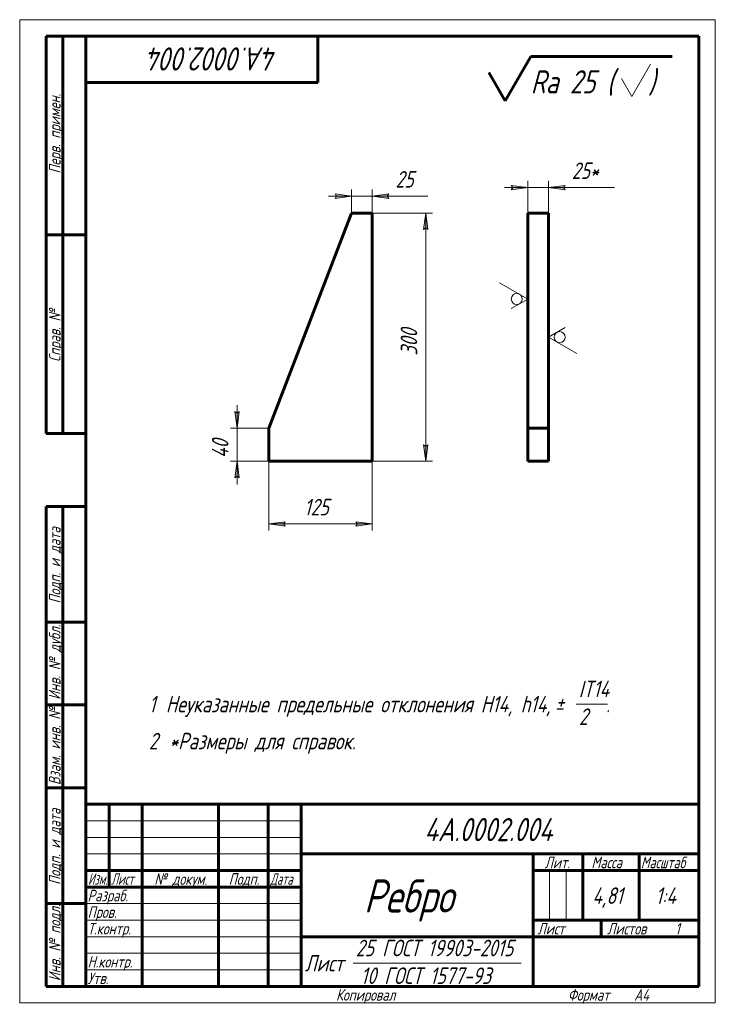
# Model space of a CAD drawing. Header units: millimetres. Extents: x 0 to 210, y 0 to 297.
import ezdxf

# ---------------------------------------------------------------- set-up
doc = ezdxf.new("R2010")
doc.units = ezdxf.units.MM
doc.linetypes.add('K5LT_BASIC', pattern=[0])
doc.linetypes.add('K5LT_THIN', pattern=[0])
doc.layers.add('Системный слой', color=7, linetype='Continuous')
doc.layers.add('Системный слой (1)', color=7, linetype='Continuous', true_color=0x6c6c6c)
doc.styles.add('KDIMTEXTSTYLE', font='GOST_AU.SHX', dxfattribs={"width": 0.96, "oblique": 15, "height": 5})
doc.styles.add('KTEXTSTYLE', font='GOST_AU.SHX', dxfattribs={"width": 0.96, "height": 5})
doc.dimstyles.new('KDIMSTYLE (0.25)', dxfattribs={"dimtxt": 5, "dimasz": 1, "dimexe": 2, "dimexo": 0, "dimgap": 1, "dimtad": 1, "dimlfac": 4, "dimtxsty": 'KDIMTEXTSTYLE', "dimsah": 1, "dimcen": 0, "dimdle": 1, "dimadec": 0, "dimazin": 0, "dimtfac": 0.667, "dimtmove": 0, "dimatfit": 3, "dimfxl": 1, "dimtvp": 1, "dimtolj": 1, "dimtzin": 0, "dimarcsym": 0})

# ---------------------------------------------------------------- blocks, each defined once
blk = doc.blocks.new('D0')
at = {"layer": 'Системный слой (1)'}
for points in [[(80.19, 144.03), (79.69, 144.69), (80.19, 145.34), (75.19, 144.69)], [(106.44, 144.69), (101.44, 145.34), (101.94, 144.69), (101.44, 144.03)]]:
    blk.add_hatch(color=7, dxfattribs=at).paths.add_polyline_path(points)
at = {"layer": 'Системный слой (1)', "color": 7, "linetype": 'K5LT_THIN', "lineweight": 18}
for p, q in [((75.19, 163.6), (75.19, 142.69)), ((106.44, 163.6), (106.44, 142.69)), ((75.19, 144.69), (80.19, 145.34)), ((80.19, 144.03), (75.19, 144.69)), ((80.19, 145.34), (79.69, 144.69)), ((79.69, 144.69), (80.19, 144.03)), ((101.94, 144.69), (101.44, 145.34)), ((101.44, 145.34), (106.44, 144.69)), ((106.44, 144.69), (101.44, 144.03)), ((101.44, 144.03), (101.94, 144.69))]:
    blk.add_line(p, q, dxfattribs=at)
blk.add_wipeout([(85.87, 145.69), (85.87, 153.07), (95.36, 153.07), (95.36, 145.69)]).dxf.layer = 'Системный слой (1)'
blk.add_line((75.19, 144.69), (106.44, 144.69), dxfattribs=at)
at = {"layer": 'Системный слой (1)', "color": 7, "insert": (85.87, 152.27), "char_height": 5, "attachment_point": 1, "style": 'KTEXTSTYLE'}
blk.add_mtext('\\H5.0;\\W1.000;\\Q15;\\Q15;\\W0.965;125', dxfattribs=at)
blk = doc.blocks.new('KDIMARROW_01')
at = {"layer": 'Системный слой'}
blk.add_hatch(color=0, dxfattribs=at).paths.add_polyline_path([(-5, -0.66), (0, 0), (-5, 0.66), (-4.5, 0)])
at = {"layer": 'Системный слой', "color": 0, "linetype": 'K5LT_THIN', "lineweight": 18}
for p, q in [((-4.5, 0), (-5, 0.66)), ((-5, 0.66), (0, 0)), ((0, 0), (-5, -0.66)), ((-5, -0.66), (-4.5, 0)), ((0, 0), (-1, 0))]:
    blk.add_line(p, q, dxfattribs=at)
blk = doc.blocks.new('D1')
at = {"layer": 'Системный слой (1)'}
for points in [[(123.26, 233.6), (122.6, 238.6), (121.94, 233.6), (122.6, 234.1)], [(122.6, 163.6), (123.26, 168.6), (122.6, 168.1), (121.94, 168.6)]]:
    blk.add_hatch(color=7, dxfattribs=at).paths.add_polyline_path(points)
at = {"layer": 'Системный слой (1)', "color": 7, "linetype": 'K5LT_THIN', "lineweight": 18}
for p, q in [((106.44, 238.6), (124.6, 238.6)), ((121.94, 233.6), (122.6, 238.6)), ((122.6, 238.6), (123.26, 233.6)), ((122.6, 234.1), (121.94, 233.6)), ((123.26, 233.6), (122.6, 234.1)), ((122.6, 163.6), (121.94, 168.6)), ((121.94, 168.6), (122.6, 168.1)), ((122.6, 168.1), (123.26, 168.6)), ((123.26, 168.6), (122.6, 163.6)), ((106.44, 163.6), (124.6, 163.6))]:
    blk.add_line(p, q, dxfattribs=at)
blk.add_wipeout([(121.6, 195.56), (114.22, 195.56), (114.22, 206.2), (121.6, 206.2)]).dxf.layer = 'Системный слой (1)'
blk.add_line((122.6, 163.6), (122.6, 238.6), dxfattribs=at)
at = {"layer": 'Системный слой (1)', "color": 7, "insert": (115.02, 195.56), "char_height": 5, "attachment_point": 1, "rotation": 90, "style": 'KTEXTSTYLE'}
blk.add_mtext('\\H5.0;\\W1.000;\\Q15;\\Q15;\\W0.965;300', dxfattribs=at)
blk = doc.blocks.new('D2')
at = {"layer": 'Системный слой (1)'}
for points in [[(95.19, 243.03), (100.19, 243.69), (95.19, 244.35), (95.69, 243.69)], [(110.94, 243.69), (111.44, 244.35), (106.44, 243.69), (111.44, 243.03)]]:
    blk.add_hatch(color=7, dxfattribs=at).paths.add_polyline_path(points)
at = {"layer": 'Системный слой (1)', "color": 7, "linetype": 'K5LT_THIN', "lineweight": 18}
for p, q in [((100.19, 243.69), (95.19, 244.35)), ((95.19, 244.35), (95.69, 243.69)), ((100.19, 238.6), (100.19, 245.69)), ((106.44, 238.6), (106.44, 245.69)), ((111.44, 244.35), (106.44, 243.69)), ((110.94, 243.69), (111.44, 244.35)), ((100.19, 243.69), (93.19, 243.69)), ((95.69, 243.69), (95.19, 243.03)), ((95.19, 243.03), (100.19, 243.69)), ((106.44, 243.69), (100.19, 243.69)), ((106.44, 243.69), (111.44, 243.03)), ((106.44, 243.69), (111.44, 243.69)), ((111.44, 243.03), (110.94, 243.69))]:
    blk.add_line(p, q, dxfattribs=at)
blk.add_wipeout([(113.44, 244.69), (113.44, 252.07), (120.9, 252.07), (120.9, 244.69)]).dxf.layer = 'Системный слой (1)'
for p, q in [((106.44, 243.69), (113.44, 243.69)), ((111.44, 243.69), (123.21, 243.69))]:
    blk.add_line(p, q, dxfattribs=at)
at = {"layer": 'Системный слой (1)', "color": 7, "insert": (113.44, 251.28), "char_height": 5, "attachment_point": 1, "style": 'KTEXTSTYLE'}
blk.add_mtext('\\H5.0;\\W1.000;\\Q15;\\Q15;\\W0.965;25', dxfattribs=at)
blk = doc.blocks.new('D3')
at = {"layer": 'Системный слой (1)', "color": 7, "linetype": 'K5LT_THIN', "lineweight": 18}
for p, q in [((65.61, 178.1), (64.95, 178.6)), ((66.27, 178.6), (65.61, 178.1)), ((64.95, 158.6), (65.61, 159.1)), ((65.61, 159.1), (66.27, 158.6))]:
    blk.add_line(p, q, dxfattribs=at)
blk.add_wipeout([(64.61, 164.58), (57.23, 164.58), (57.23, 172.3), (64.61, 172.3)]).dxf.layer = 'Системный слой (1)'
at = {"layer": 'Системный слой (1)'}
for points in [[(65.61, 173.6), (66.27, 178.6), (65.61, 178.1), (64.95, 178.6)], [(66.27, 158.6), (65.61, 163.6), (64.95, 158.6), (65.61, 159.1)]]:
    blk.add_hatch(color=7, dxfattribs=at).paths.add_polyline_path(points)
at = {"layer": 'Системный слой (1)', "color": 7, "linetype": 'K5LT_THIN', "lineweight": 18}
for p, q in [((64.95, 178.6), (65.61, 173.6)), ((65.61, 173.6), (65.61, 180.6)), ((65.61, 173.6), (66.27, 178.6)), ((75.19, 173.6), (63.61, 173.6)), ((65.61, 173.6), (65.61, 163.6)), ((75.19, 163.6), (63.61, 163.6)), ((65.61, 163.6), (64.95, 158.6)), ((66.27, 158.6), (65.61, 163.6)), ((65.61, 163.6), (65.61, 156.6))]:
    blk.add_line(p, q, dxfattribs=at)
at = {"layer": 'Системный слой (1)', "color": 7, "insert": (58.02, 164.58), "char_height": 5, "attachment_point": 1, "rotation": 90, "style": 'KTEXTSTYLE'}
blk.add_mtext('\\H5.0;\\W1.000;\\Q15;\\Q15;\\W0.965;40', dxfattribs=at)
blk = doc.blocks.new('D4')
at = {"layer": 'Системный слой (1)'}
for points in [[(153.4, 246.28), (148.4, 246.94), (148.9, 246.28), (148.4, 245.62)], [(164.15, 246.28), (164.65, 246.94), (159.65, 246.28), (164.65, 245.62)]]:
    blk.add_hatch(color=7, dxfattribs=at).paths.add_polyline_path(points)
at = {"layer": 'Системный слой (1)', "color": 7, "linetype": 'K5LT_THIN', "lineweight": 18}
for p, q in [((153.4, 246.28), (148.4, 246.94)), ((148.4, 246.94), (148.9, 246.28)), ((153.4, 238.6), (153.4, 248.28)), ((159.65, 238.6), (159.65, 248.28)), ((164.65, 246.94), (159.65, 246.28)), ((164.15, 246.28), (164.65, 246.94)), ((153.4, 246.28), (146.4, 246.28)), ((148.9, 246.28), (148.4, 245.62)), ((148.4, 245.62), (153.4, 246.28)), ((159.65, 246.28), (153.4, 246.28)), ((159.65, 246.28), (164.65, 245.62)), ((159.65, 246.28), (164.65, 246.28)), ((164.65, 245.62), (164.15, 246.28))]:
    blk.add_line(p, q, dxfattribs=at)
blk.add_wipeout([(166.65, 247.28), (166.65, 254.66), (177.16, 254.66), (177.16, 247.28)]).dxf.layer = 'Системный слой (1)'
for p, q in [((159.65, 246.28), (166.65, 246.28)), ((164.65, 246.28), (179.6, 246.28))]:
    blk.add_line(p, q, dxfattribs=at)
at = {"layer": 'Системный слой (1)', "color": 7, "insert": (166.65, 253.87), "char_height": 5, "attachment_point": 1, "style": 'KTEXTSTYLE'}
blk.add_mtext('\\H5.0;\\W1.000;\\Q15;\\Q15;\\W0.965;25*', dxfattribs=at)
blk = doc.blocks.new('U0')
at = {"layer": 'Системный слой (1)', "color": 7, "linetype": 'K5LT_THIN', "lineweight": 18}
for p, q in [((153.4, 212.61), (144.9, 217.51)), ((148.4, 209.72), (153.4, 212.61))]:
    blk.add_line(p, q, dxfattribs=at)
blk.add_arc((150.07, 212.61), 1.67, 0, 360, dxfattribs=at)
blk = doc.blocks.new('U1')
at = {"layer": 'Системный слой (1)', "color": 7, "linetype": 'K5LT_THIN', "lineweight": 18}
for p, q in [((164.65, 203.99), (159.65, 201.1)), ((159.65, 201.1), (168.16, 196.19))]:
    blk.add_line(p, q, dxfattribs=at)
blk.add_arc((162.99, 201.1), 1.67, 0, 360, dxfattribs=at)
blk = doc.blocks.new('U2')
at = {"color": 7, "linetype": 'K5LT_THIN', "lineweight": 18}
for p, q in [((0, 0), (0, 297)), ((0, 297), (210, 297)), ((210, 297), (210, 0)), ((20, 55), (85, 55)), ((20, 50), (85, 50)), ((20, 45), (85, 45)), ((159.96, 25), (159.96, 40)), ((164.98, 25), (164.98, 40)), ((20, 30), (85, 30)), ((20, 25), (85, 25)), ((20, 20), (85, 20)), ((20, 15), (85, 15)), ((100.7, 12), (151.36, 12)), ((20, 10), (85, 10)), ((210, 0), (0, 0))]:
    blk.add_line(p, q, dxfattribs=at)
at = {"color": 150, "linetype": 'K5LT_BASIC', "lineweight": 60, "true_color": 0x0080ff}
for p, q in [((8, 172), (8, 292)), ((20, 292), (8, 292)), ((13, 172), (13, 292)), ((20, 5), (20, 292)), ((20, 292), (205, 292)), ((90, 292), (90, 278)), ((205, 292), (205, 5)), ((90, 278), (20, 278)), ((20, 232), (8, 232)), ((20, 172), (8, 172)), ((8, 5), (8, 150)), ((20, 150), (8, 150)), ((13, 5), (13, 150)), ((20, 115), (8, 115)), ((20, 90), (8, 90)), ((20, 65), (8, 65)), ((20, 60), (205, 60)), ((20, 5), (20, 60)), ((27, 35), (27, 60)), ((37, 5), (37, 60)), ((60, 5), (60, 60)), ((75, 5), (75, 60)), ((85, 5), (85, 60)), ((85, 45), (205, 45)), ((155, 5), (155, 45)), ((170, 25), (170, 45)), ((187, 25), (187, 45)), ((20, 40), (85, 40)), ((155, 40), (170, 40)), ((170, 40), (205, 40)), ((20, 35), (85, 35)), ((20, 30), (8, 30)), ((155, 25), (205, 25)), ((175.57, 20), (175.57, 25)), ((85, 20), (155, 20)), ((155, 20), (205, 20)), ((20, 5), (8, 5)), ((205, 5), (20, 5))]:
    blk.add_line(p, q, dxfattribs=at)
at = {"color": 7, "attachment_point": 1, "style": 'KTEXTSTYLE'}
for s, insert, char_height, rotation in [('\\H5.0;\\W1.000;\\Q15;\\Q15;\\W0.965;\\H7.00;4А.0002.004', (77.85, 281.64), 7, 180), ('\\H5.0;\\W1.000;\\Q15;\\Q15;\\W0.965;\\H3.50;Перв. примен.', (8.82, 250.52), 3.5, 90), ('\\H5.0;\\W1.000;\\Q15;\\Q15;\\W0.965;\\H3.50;Справ. №', (8.82, 193.63), 3.5, 90), ('\\H5.0;\\W1.000;\\Q15;\\Q15;\\W0.965;\\H3.50;Подп. и дата', (8.82, 120.66), 3.5, 90), ('\\H5.0;\\W1.000;\\Q15;\\Q15;\\W0.965;\\H3.50;Инв. № дубл.', (8.82, 91.57), 3.5, 90), ('\\H5.0;\\W1.000;\\Q15;\\Q15;\\W0.965;\\H3.50;Взам. инв. №', (8.82, 65.8), 3.5, 90), ('\\H5.0;\\W1.000;\\Q15;\\Q15;\\W0.965;\\H3.50;Подп. и дата', (8.82, 35.66), 3.5, 90), ('\\H5.0;\\W1.000;\\Q15;\\Q15;\\W0.965;\\H3.50;Инв. № подл.', (8.82, 6.57), 3.5, 90)]:
    blk.add_mtext(s, dxfattribs=dict(at, insert=insert, char_height=char_height, rotation=rotation))
for s, insert, char_height in [('\\H5.0;\\W1.000;\\Q15;\\Q15;\\W0.965;\\H7.00;4А.0002.004', (122.15, 55.86), 7), ('\\H5.0;\\W1.000;\\Q15;\\Q15;\\W0.965;\\H3.50;Лит.', (158.47, 44.18), 3.5), ('\\H5.0;\\W1.000;\\Q15;\\Q15;\\W0.965;\\H3.50;Масса', (172.58, 44.18), 3.5), ('\\H5.0;\\W1.000;\\Q15;\\Q15;\\W0.930;\\H3.50;Масштаб', (187.52, 44.18), 3.5), ('\\H5.0;\\W1.000;\\Q15;\\Q15;\\W0.784;\\H3.50;Изм.', (20.62, 39.18), 3.5), ('\\H5.0;\\W1.000;\\Q15;\\Q15;\\W0.799;\\H3.50;Лист', (27.61, 39.18), 3.5), ('\\H5.0;\\W1.000;\\Q15;\\Q15;\\W0.965;\\H3.50;№ докум.', (40.63, 39.18), 3.5), ('\\H5.0;\\W1.000;\\Q15;\\Q15;\\W0.965;\\H3.50;Подп.', (63.1, 39.18), 3.5), ('\\H5.0;\\W1.000;\\Q15;\\Q15;\\W0.799;\\H3.50;Дата', (75.61, 39.18), 3.5), ('\\H5.0;\\W1.000;\\Q15;\\Q15;\\W0.965;\\H10.00;Ребро', (103.89, 37.29), 10), ('\\H5.0;\\W1.000;\\Q15;\\Q15;\\W0.965;\\H3.50;Разраб.', (20.5, 34.18), 3.5), ('\\H5.0;\\W1.000;\\Q15;\\Q15;\\W0.965;4,81', (172.89, 34.9), 5), ('\\H5.0;\\W1.000;\\Q15;\\Q15;\\W0.965;{\\c16711680;1:4}', (191.98, 34.9), 5), ('\\H5.0;\\W1.000;\\Q15;\\Q15;\\W0.965;\\H3.50;Пров.', (20.5, 29.18), 3.5), ('\\H5.0;\\W1.000;\\Q15;\\Q15;\\W0.965;\\H3.50;Т.контр.', (20.5, 24.18), 3.5), ('\\H5.0;\\W1.000;\\Q15;\\Q15;\\W0.965;\\H3.50;Лист', (156.32, 24.18), 3.5), ('\\H5.0;\\W1.000;\\Q15;\\Q15;\\W0.965;\\H3.50;Листов', (177.36, 24.18), 3.5), ('\\H5.0;\\W1.000;\\Q15;\\Q15;\\W0.965;\\H3.50;1', (197.91, 24.18), 3.5), ('\\H5.0;\\W1.000;\\Q15;\\Q15;\\W0.965;25 ГОСТ 19903-2015', (101.46, 19.09), 5), ('\\H5.0;\\W1.000;\\Q15;\\Q15;\\W0.965;\\H3.50;Н.контр.', (20.5, 14.18), 3.5), ('\\H5.0;\\W1.000;\\Q15;\\Q15;\\W0.965;Лист', (86.06, 14.5), 5), ('\\H5.0;\\W1.000;\\Q15;\\Q15;\\W0.965;\\H3.50;Утв.', (20.5, 9.18), 3.5), ('\\H5.0;\\W1.000;\\Q15;\\Q15;\\W0.965;10 ГОСТ 1577-93', (102.97, 10.71), 5), ('\\H5.0;\\W1.000;\\Q15;\\Q15;\\W0.965;\\H3.50;Копировал', (95.5, 4.18), 3.5), ('\\H5.0;\\W1.000;\\Q15;\\Q15;\\W0.965;\\H3.50;Формат', (165.5, 4.18), 3.5), ('\\H5.0;\\W1.000;\\Q15;\\Q15;\\W0.965;\\H3.50;A4', (185.5, 4.18), 3.5)]:
    blk.add_mtext(s, dxfattribs=dict(at, insert=insert, char_height=char_height))
blk = doc.blocks.new('U3')
at = {"color": 7, "linetype": 'K5LT_THIN', "lineweight": 18}
blk.add_line((168.03, 90.26), (177.42, 90.26), dxfattribs=at)
at = {"color": 7, "char_height": 5, "attachment_point": 1, "style": 'KTEXTSTYLE'}
for s, insert in [('\\H5.0;\\W1.000;\\Q15;\\Q15;\\W0.965;IT14', (168.79, 97.35)), ('\\H5.0;\\W1.000;\\Q15;\\Q15;\\W0.965;1', (39, 92.76)), ('\\H5.0;\\W1.000;\\Q15;\\Q15;\\W0.965;Неуказанные предельные отклонения H14, h14, ', (44.12, 92.76)), ('\\H5.0;\\W1.000;\\Q15;\\Q15;\\W0.965;±', (161.59, 92.76)), ('\\H5.0;\\W1.000;\\Q15;\\Q15;\\W0.965; ', (164.5, 92.76)), ('\\H5.0;\\W1.000;\\Q15;\\Q15;\\W0.965;2', (168.85, 88.97)), ('\\H5.0;\\W1.000;\\Q15;\\Q15;\\W0.965;.', (177.01, 92.76)), ('\\H5.0;\\W1.000;\\Q15;\\Q15;\\W0.965;2', (39, 81.59)), ('\\H5.0;\\W1.000;\\Q15;\\Q15;\\W0.965;*Размеры для справок.', (45.17, 81.59))]:
    blk.add_mtext(s, dxfattribs=dict(at, insert=insert))
blk = doc.blocks.new('U4')
at = {"color": 150, "linetype": 'K5LT_BASIC', "lineweight": 60, "true_color": 0x0080ff}
for p, q in [((146.55, 272.51), (154.28, 285.91)), ((154.28, 285.91), (197, 285.91)), ((141.64, 281.01), (146.55, 272.51))]:
    blk.add_line(p, q, dxfattribs=at)
at = {"color": 7, "linetype": 'K5LT_THIN', "lineweight": 18}
for p, q in [((184.77, 273.77), (190.45, 283.57)), ((181.67, 279.21), (184.77, 273.77))]:
    blk.add_line(p, q, dxfattribs=at)
at = {"color": 7, "char_height": 7, "attachment_point": 1, "style": 'KTEXTSTYLE'}
for s, insert in [('\\H5.0;\\W1.000;\\Q15;\\Q15;\\W0.965;\\H7.00;Ra 25 (', (154.28, 281.73)), ('\\H5.0;\\W1.000;\\Q15;\\Q15;\\W0.965;\\H7.00;)', (189.75, 281.73))]:
    blk.add_mtext(s, dxfattribs=dict(at, insert=insert))

msp = doc.modelspace()

# ---------------------------------------------------------------- linework, layer by layer
at = {"layer": 'Системный слой (1)', "color": 150, "linetype": 'K5LT_BASIC', "lineweight": 60, "true_color": 0x0080ff}
for p, q in [((100.1885, 238.5994), (75.1885, 173.5994)), ((106.4385, 238.5994), (100.1885, 238.5994)), ((106.4385, 163.5994), (106.4385, 238.5994)), ((153.403, 238.5994), (153.403, 173.5994)), ((159.653, 238.5994), (153.403, 238.5994)), ((159.653, 238.5994), (159.653, 173.5994)), ((75.1885, 173.5994), (75.1885, 163.5994)), ((159.653, 173.5994), (153.403, 173.5994)), ((153.403, 173.5994), (153.403, 163.5994)), ((159.653, 173.5994), (159.653, 163.5994)), ((75.1885, 163.5994), (106.4385, 163.5994)), ((159.653, 163.5994), (153.403, 163.5994))]:
    msp.add_line(p, q, dxfattribs=at)

# ---------------------------------------------------------------- block references
for name in ['U4', 'U3']:
    msp.add_blockref(name, (0, 0))
at = {"layer": 'Системный слой (1)'}
for name in ['U0', 'U1']:
    msp.add_blockref(name, (0, 0), dxfattribs=at)

# ---------------------------------------------------------------- next in the draw order: dimensions: what is measured, and where the dimension line sits
at = {"layer": 'Системный слой (1)', "color": 7}
dim = msp.add_linear_dim(base=(159.653, 246.2785), p1=(153.403, 238.5994), p2=(159.653, 238.5994), angle=180, dimstyle='KDIMSTYLE (0.25)', override={"dimexo": 0, "dimtoh": 1, "dimpost": '\\H5.0;\\W0.965;\\Q15;<>\\H5.0;\\W0.965;\\Q15;\\Q15;*', "dimblk1": 'KDIMARROW_01', "dimblk2": 'KDIMARROW_01', "dimse1": 0, "dimse2": 0, "dimclrt": 7, "dimtol": 1, "dimtp": 0, "dimtm": 0, "dimtdec": 5, "dimtmove": 1, "dimtolj": 1}, dxfattribs=at)
dim.commit()
dim.dimension.update_dxf_attribs({"geometry": 'D4', "text_midpoint": (172.127, 246.2785), "dimtype": 160})
dim = msp.add_linear_dim(base=(75.1885, 144.6851), p1=(106.4385, 163.5994), p2=(75.1885, 163.5994), dimstyle='KDIMSTYLE (0.25)', override={"dimexo": 0, "dimpost": '\\H5.0;\\W0.965;\\Q15;<>', "dimblk1": 'KDIMARROW_01', "dimblk2": 'KDIMARROW_01', "dimse1": 0, "dimse2": 0, "dimclrt": 7, "dimtol": 1, "dimtp": 0, "dimtm": 0, "dimtdec": 5, "dimtolj": 1}, dxfattribs=at)
dim.commit()
dim.dimension.update_dxf_attribs({"geometry": 'D0', "text_midpoint": (90.8135, 144.6851), "dimtype": 160})

# ---------------------------------------------------------------- next in the draw order: dimensions: what is measured, and where the dimension line sits
for base, p1, p2, angle, picture, middle in [((122.6028, 163.5994), (106.4385, 238.5994), (106.4385, 163.5994), 90, 'D1', (122.6028, 201.0994)), ((65.6117, 173.5994), (75.1885, 163.5994), (75.1885, 173.5994), 270, 'D3', (65.6117, 168.5994))]:
    dim = msp.add_linear_dim(base=base, p1=p1, p2=p2, angle=angle, dimstyle='KDIMSTYLE (0.25)', override={"dimexo": 0, "dimpost": '\\H5.0;\\W0.965;\\Q15;<>', "dimblk1": 'KDIMARROW_01', "dimblk2": 'KDIMARROW_01', "dimse1": 0, "dimse2": 0, "dimclrt": 7, "dimtol": 1, "dimtp": 0, "dimtm": 0, "dimtdec": 5, "dimtolj": 1}, dxfattribs=at)
    dim.commit()
    dim.dimension.update_dxf_attribs({"geometry": picture, "text_midpoint": middle, "dimtype": 160})

# ---------------------------------------------------------------- next in the draw order: dimensions: what is measured, and where the dimension line sits
dim = msp.add_linear_dim(base=(106.4385, 243.691), p1=(100.1885, 238.5994), p2=(106.4385, 238.5994), angle=180, dimstyle='KDIMSTYLE (0.25)', override={"dimexo": 0, "dimtoh": 1, "dimpost": '\\H5.0;\\W0.965;\\Q15;<>', "dimblk1": 'KDIMARROW_01', "dimblk2": 'KDIMARROW_01', "dimse1": 0, "dimse2": 0, "dimclrt": 7, "dimtol": 1, "dimtp": 0, "dimtm": 0, "dimtdec": 5, "dimtmove": 1, "dimtolj": 1}, dxfattribs=at)
dim.commit()
dim.dimension.update_dxf_attribs({"geometry": 'D2', "text_midpoint": (117.3251, 243.691), "dimtype": 160})

# ---------------------------------------------------------------- next in the draw order: block references
msp.add_blockref('U2', (0, 0))

doc.saveas('drawing.dxf')
